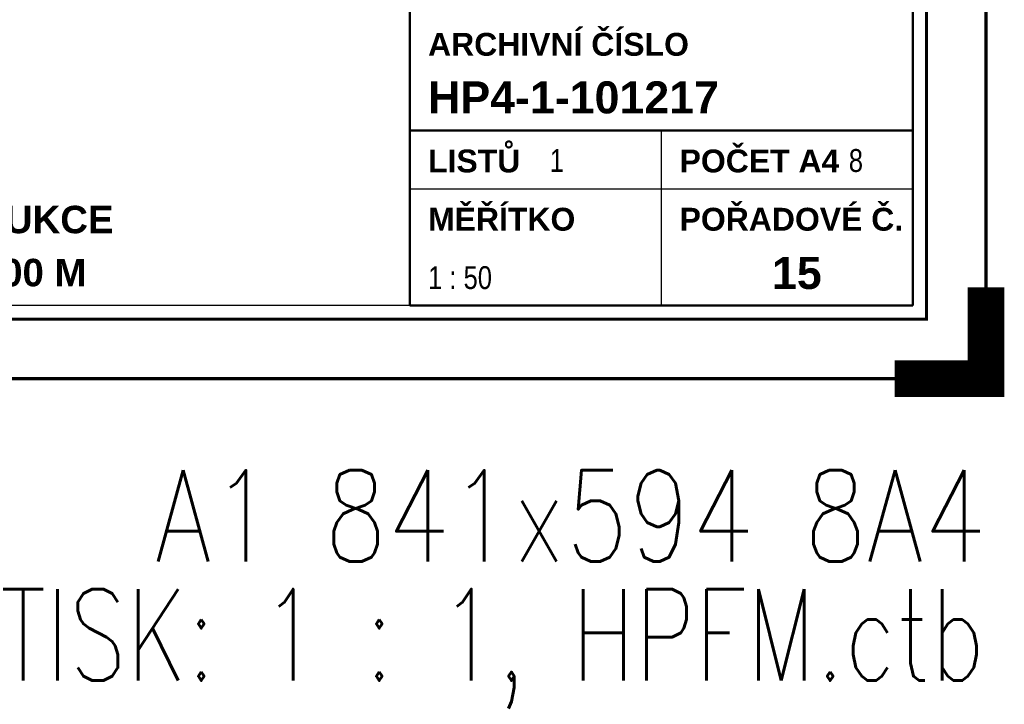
# Paper-space layout 'Layout1' of a CAD drawing. Extents: x -2 to 1033, y -36 to 596.
# Tile 26 of 55: x 735 to 843, y -36 to 39. Entities that reach past the tile are written whole.
import ezdxf
from ezdxf.enums import TextEntityAlignment as Align

# ---------------------------------------------------------------- set-up
doc = ezdxf.new("R2010")
doc.units = 0
doc.layers.get('DEFPOINTS').update_dxf_attribs({"color": 132, "linetype": 'CONTINUOUS'})
doc.layers.add('RAMECEK_HP', color=251, linetype='CONTINUOUS')
doc.layers.add('RAZITKO_HP', color=222, linetype='CONTINUOUS')
doc.styles.add('RAZITKO_HP_ARIAL_B', font='arialbd.ttf')
doc.styles.add('RAZITKO_HP_ARIAL_N', font='arial.ttf', dxfattribs={"width": 0.8})
doc.styles.add('ROMANS', font='romans.shx', dxfattribs={"width": 0.8})

# ---------------------------------------------------------------- blocks, each defined once
blk = doc.blocks.new('*U6')
at = {"layer": 'DEFPOINTS'}
blk.add_lwpolyline([(841, 0), (631, 0), (631, 297), (841, 297)], close=True, dxfattribs=at)
at = {"layer": 'RAMECEK_HP', "lineweight": 35, "const_width": 0.35}
for points in [[(0, 594), (0, 0), (841, 0), (841, 594)], [(6.5, 587.5), (6.5, 6.5), (834.5, 6.5), (834.5, 587.5)]]:
    blk.add_lwpolyline(points, close=True, dxfattribs=at)
at = {"layer": 'RAMECEK_HP', "lineweight": 40, "const_width": 4}
blk.add_lwpolyline([(841, 10), (841, 0), (831, 0)], dxfattribs=at)
at = {"layer": 'DEFPOINTS', "style": 'ROMANS', "width": 0.8}
blk.add_text('A1 841x594 8A4', height=10, dxfattribs=at).set_placement((841, -20), align=Align.RIGHT)
blk.add_attdef('TISK', text='', height=10, dxfattribs=at).set_placement((841, -33), align=Align.RIGHT)
blk = doc.blocks.new('A$C67449f0c')
at = {"layer": 'RAZITKO_HP', "lineweight": 50}
for p, q in [((-63, 84.5), (-63, 8)), ((-8, 84.5), (-8, 8)), ((-63, 27.12), (-8, 27.12)), ((-8, 8), (-63, 8))]:
    blk.add_line(p, q, dxfattribs=at)
at = {"layer": 'RAZITKO_HP', "lineweight": 25}
for p, q in [((-35.5, 27.12), (-35.5, 8)), ((-63, 20.75), (-8, 20.75)), ((-63, 8), (-180, 8))]:
    blk.add_line(p, q, dxfattribs=at)
at = {"layer": 'RAZITKO_HP', "lineweight": 35, "style": 'RAZITKO_HP_ARIAL_B'}
for s, p in [('ARCHIVNÍ ČÍSLO', (-61, 35.3)), ('LISTŮ', (-61, 22.55)), ('POČET A4', (-33.5, 22.55)), ('MĚŘÍTKO', (-61, 16.18)), ('POŘADOVÉ Č.', (-33.5, 16.18))]:
    blk.add_text(s, height=2.5, dxfattribs=at).set_placement(p)
at = {"layer": 'RAZITKO_HP', "style": 'RAZITKO_HP_ARIAL_B'}
for s, p in [('HP4-1-101217', (-61, 29)), ('15', (-23.4, 9.8))]:
    blk.add_text(s, height=3.5, dxfattribs=at).set_placement(p)
at = {"layer": 'RAZITKO_HP', "style": 'RAZITKO_HP_ARIAL_N', "width": 0.8}
for s, p in [('1', (-47.7, 22.6)), ('8', (-15, 22.6)), ('1 : 50', (-61, 9.8))]:
    blk.add_text(s, height=2.5, dxfattribs=at).set_placement(p)
at = {"layer": 'RAZITKO_HP', "style": 'RAZITKO_HP_ARIAL_B'}
for s, p in [('OCELOVÉ KONSTRUKCE', (-121, 17.4)), ('V7 ÚROVEŇ +10,600 M', (-121, 11.6))]:
    blk.add_text(s, height=3, dxfattribs=at).set_placement(p, align=Align.MIDDLE_CENTER)

psp = doc.layouts.get("Layout1")

# ---------------------------------------------------------------- block references
at = {"layer": 'RAMECEK_HP'}
psp.add_blockref('*U6', (0, 0), dxfattribs=at).add_auto_attribs({'TISK': 'TISK: 1 : 1, HPFM.ctb'})
at = {"layer": 'RAZITKO_HP'}
psp.add_blockref('A$C67449f0c', (841, 0), dxfattribs=at)

doc.saveas('drawing.dxf')
